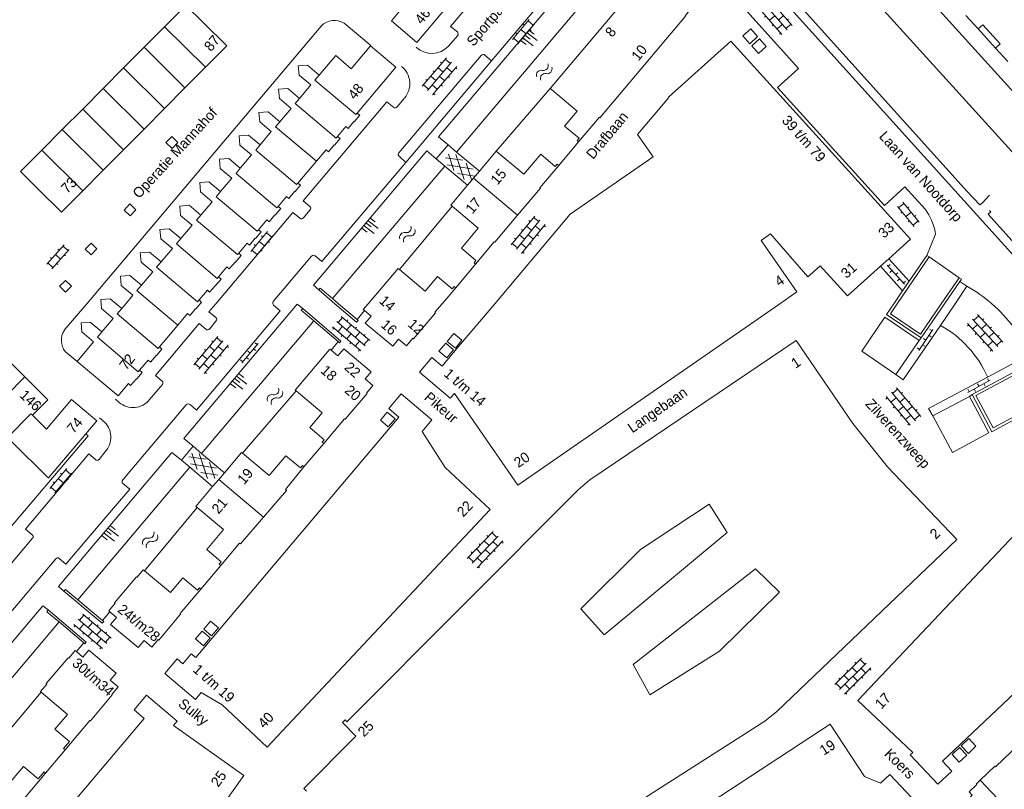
# Model space of a CAD drawing. Header units: metres. Extents: x 86385 to 87348, y 451052 to 451596.
# Tile 4 of 25: x 86587 to 86761, y 451164 to 451300. Entities that reach past the tile are written whole.
import ezdxf

# ---------------------------------------------------------------- set-up
doc = ezdxf.new("R2010")
doc.units = ezdxf.units.M
doc.linetypes.add('RI-HWA', pattern=[7.4, 5, -2.4])
for name, color, linetype, lineweight in [('B-WE-RI-HWA_TRANSPORTLEIDING-G', 150, 'RI-HWA', 18), ('dakrand', 8, 'Continuous', 0), ('gesloten verharding 6', 8, 'Continuous', 0), ('hoofdgebouw', 8, 'Continuous', 0), ('huisnummer', 8, 'Continuous', 0), ('kant gesloten verharding', 8, 'Continuous', 0), ('kant open verharding', 8, 'Continuous', 0), ('kunstwerk', 8, 'Continuous', 0), ('muur', 8, 'Continuous', 0), ('open verharding 2', 8, 'Continuous', 0), ('open verharding 4', 8, 'Continuous', 0), ('open verharding 6', 8, 'Continuous', 0), ('overig lijnvormig object', 8, 'Continuous', 0), ('straatnaam', 8, 'Continuous', 0), ('talud', 8, 'Continuous', 0), ('tussenmuur', 8, 'Continuous', 0), ('walbescherming', 8, 'Continuous', 0), ('water', 8, 'Continuous', 0)]:
    doc.layers.add(name, color=color, linetype=linetype, lineweight=lineweight)
doc.styles.add('Style-WORKING', font='WORKING.shx')

# ---------------------------------------------------------------- blocks, each defined once
blk = doc.blocks.new('OVTP4')
at = {"layer": 'open verharding 4', "color": 7, "linetype": 'Continuous', "lineweight": 0}
for p, q in [((0, 1.2), (6.6, 1.2)), ((0, 0), (6.6, 0)), ((0.3, 1.2), (0.3, 0)), ((1.3, 1.5), (1.3, 1.2)), ((1.3, 0), (1.3, -1.2)), ((2.3, 1.2), (2.3, 0)), ((3.3, 1.5), (3.3, 1.2)), ((3.3, 0), (3.3, -1.2)), ((4.3, 1.2), (4.3, 0)), ((5.3, 1.5), (5.3, 1.2)), ((5.3, 0), (5.3, -1.2)), ((6.3, 1.2), (6.3, 0)), ((0, -1.2), (6.6, -1.2)), ((0.3, -1.2), (0.3, -1.5)), ((2.3, -1.2), (2.3, -1.5)), ((4.3, -1.2), (4.3, -1.5)), ((6.3, -1.2), (6.3, -1.5))]:
    blk.add_line(p, q, dxfattribs=at)
blk = doc.blocks.new('OVTP6')
at = {"layer": 'open verharding 6', "color": 7, "linetype": 'Continuous', "lineweight": 0}
for p, q in [((0, 0), (4.5, 0)), ((0.25, 0), (0.25, 0.5)), ((1.25, 0), (1.25, -0.5)), ((2.25, 0), (2.25, 0.5)), ((3.25, 0), (3.25, -0.5)), ((4.25, 0), (4.25, 0.5))]:
    blk.add_line(p, q, dxfattribs=at)
blk = doc.blocks.new('GVTP6')
at = {"layer": 'gesloten verharding 6', "color": 7, "linetype": 'Continuous', "lineweight": 0}
for p, q in [((0, -0.4), (2.6, 1.2)), ((0, 0.4), (2.6, -1.2)), ((1, -1.2), (5, 1.2)), ((1, 1.2), (5, -1.2)), ((3.4, 1.2), (6, -0.4)), ((3.4, -1.2), (6, 0.4))]:
    blk.add_line(p, q, dxfattribs=at)
blk = doc.blocks.new('OV2')
at = {"layer": 'open verharding 2', "color": 7, "linetype": 'Continuous', "lineweight": 0}
for p, q in [((0.27, -2.31), (0.27, 2.29)), ((0.27, 1.99), (1.47, 1.99)), ((1.47, -2.31), (1.47, 2.29)), ((-0.03, 0.99), (0.27, 0.99)), ((1.77, 0.99), (1.47, 0.99)), ((-0.03, -1.01), (0.27, -1.01)), ((0.27, -0.01), (1.47, -0.01)), ((1.77, -1.01), (1.47, -1.01)), ((0.27, -2.01), (1.47, -2.01))]:
    blk.add_line(p, q, dxfattribs=at)
blk = doc.blocks.new('TA')
at = {"layer": 'talud', "color": 7, "linetype": 'Continuous', "lineweight": 0}
for p, q in [((-0.5, 0), (-0.5, -0.5)), ((-0.25, 0), (-0.25, -1)), ((0, 0), (0, -0.5)), ((0.25, 0), (0.25, -1)), ((0.5, 0), (0.5, -0.5))]:
    blk.add_line(p, q, dxfattribs=at)
blk = doc.blocks.new('WA')
at = {"layer": 'water', "color": 7, "linetype": 'Continuous', "lineweight": 0}
for centre, start, end in [((0.73, 0), 28.0724, 151.9274), ((2.23, 0.8), 208.0724, 331.9274), ((0.73, -0.9), 28.0724, 151.9274), ((2.23, -0.1), 208.0724, 331.9274)]:
    blk.add_arc(centre, 0.85, start, end, dxfattribs=at)
blk = doc.blocks.new('A$Cf75df683')
at = {"layer": 'dakrand', "linetype": 'Continuous', "lineweight": 0}
for p, q in [((86612.46, 451299), (86608.84, 451295.36)), ((86608.84, 451295.36), (86605.23, 451291.71)), ((86605.23, 451291.71), (86601.61, 451288.07)), ((86601.61, 451288.07), (86598, 451284.43)), ((86598, 451284.43), (86594.38, 451280.79)), ((86594.38, 451280.79), (86590.77, 451277.14))]:
    blk.add_line(p, q, dxfattribs=at)
at = {"layer": 'dakrand', "linetype": 'Continuous', "lineweight": 0, "flags": 128}
for points in [[(86619.27, 451299.75), (86616.21, 451302.78), (86612.46, 451299)], [(86590.77, 451277.14), (86587.01, 451273.36), (86590.07, 451270.33)], [(86727.13, 451255.58), (86726.18, 451254.74), (86719.59, 451262.34), (86717.93, 451261.18), (86724.23, 451252.08)], [(86711.9, 451209.51), (86690.19, 451191.41), (86686.03, 451196.03), (86696.6, 451206.5), (86708.74, 451214.55), (86711.9, 451209.51)], [(86716.9, 451203.1), (86721.17, 451199), (86710.56, 451188.57), (86698.25, 451180.83), (86695.29, 451186.16), (86716.9, 451203.1)]]:
    blk.add_lwpolyline(points, dxfattribs=at)
at = {"layer": 'hoofdgebouw', "linetype": 'Continuous', "lineweight": 13}
for p, q in [((86754.11, 451301), (86756.29, 451298.6)), ((86759.33, 451295.22), (86761.5, 451292.82)), ((86616.07, 451288.18), (86619.69, 451291.82)), ((86612.46, 451284.54), (86616.07, 451288.18)), ((86680.61, 451288.08), (86680.84, 451287.88)), ((86608.84, 451280.89), (86612.46, 451284.54)), ((86646.98, 451283.34), (86646.52, 451283.73)), ((86605.23, 451277.25), (86608.84, 451280.89)), ((86643.49, 451279.22), (86643.03, 451279.6)), ((86601.61, 451273.61), (86605.23, 451277.25)), ((86671.11, 451277), (86668.11, 451273.44)), ((86636.05, 451271.34), (86639.31, 451275.2)), ((86598, 451269.97), (86601.61, 451273.61)), ((86667.08, 451272.23), (86666.01, 451270.95)), ((86668.11, 451273.44), (86667.08, 451272.23)), ((86636.5, 451270.95), (86636.05, 451271.34)), ((86633.02, 451266.83), (86632.56, 451267.22)), ((86629.53, 451262.71), (86629.07, 451263.09)), ((86626.03, 451258.56), (86625.57, 451258.95)), ((86739.03, 451256.66), (86740.48, 451257.96)), ((86608.37, 451253.26), (86606.31, 451255.01)), ((86622.47, 451254.36), (86622.02, 451254.75)), ((86661.53, 451250), (86663.93, 451252.83)), ((86721.23, 451250), (86724.23, 451252.08)), ((86604.9, 451249.15), (86603.89, 451250)), ((86605.62, 451250), (86604.9, 451249.15)), ((86618.99, 451250.24), (86618.56, 451250.66)), ((86618.79, 451250), (86618.99, 451250.24)), ((86611.55, 451242.36), (86614.81, 451246.23)), ((86741.75, 451237.46), (86745.86, 451243.52)), ((86583.98, 451240.86), (86587.79, 451237.07)), ((86612.01, 451241.99), (86611.55, 451242.36)), ((86608.52, 451237.86), (86608.06, 451238.25)), ((86754.74, 451233.62), (86748.29, 451230.15)), ((86748.29, 451230.15), (86751.74, 451223.69)), ((86623.04, 451220.11), (86622.05, 451218.93)), ((86622.05, 451218.93), (86620.97, 451217.65))]:
    blk.add_line(p, q, dxfattribs=at)
at = {"layer": 'hoofdgebouw', "linetype": 'Continuous', "lineweight": 13, "flags": 128}
for points in [[(86685.66, 451278.62), (86689.34, 451282.98), (86689.43, 451282.9), (86704.58, 451300.84), (86704.49, 451300.92), (86705.62, 451302.26), (86704.22, 451303.44), (86705.28, 451304.7), (86700.46, 451308.77), (86699.4, 451307.52), (86698.01, 451308.69), (86680.61, 451288.08)], [(86651.69, 451306.36), (86654.92, 451302.88), (86652.57, 451300.02), (86657.07, 451296.22), (86662.8, 451302.98)], [(86619.69, 451291.82), (86623.45, 451295.61), (86619.27, 451299.75)], [(86756.29, 451298.6), (86757.13, 451299.36), (86760.18, 451295.99), (86759.33, 451295.22)], [(86648.88, 451295.6), (86645.47, 451291.57), (86642.72, 451293.9), (86639.8, 451290.44)], [(86646.52, 451283.73), (86653.36, 451291.82), (86648.88, 451295.6)], [(86740.48, 451257.96), (86744.32, 451261.41), (86712.54, 451296.43), (86701.56, 451286.53), (86701.62, 451286.47), (86696.09, 451279.92), (86698.81, 451275.96), (86684.19, 451265.84), (86670.82, 451250)], [(86639.8, 451290.44), (86637.74, 451292.19), (86636.11, 451292.06), (86636.25, 451290.43), (86638.31, 451288.69), (86636.32, 451286.33)], [(86636.32, 451286.33), (86634.26, 451288.07), (86632.63, 451287.94), (86632.76, 451286.3), (86634.82, 451284.55), (86632.83, 451282.19)], [(86680.84, 451287.88), (86685.39, 451284.04), (86683.19, 451281.43), (86685.76, 451279.26), (86685.41, 451278.85), (86685.66, 451278.62)], [(86632.83, 451282.19), (86630.76, 451283.94), (86629.14, 451283.81), (86629.28, 451282.18), (86631.34, 451280.44), (86629.35, 451278.09)], [(86643.03, 451279.6), (86644.5, 451281.35), (86644.91, 451281), (86645.93, 451282.21), (86645.98, 451282.16), (86646.98, 451283.34)], [(86629.35, 451278.09), (86627.29, 451279.83), (86625.66, 451279.7), (86625.8, 451278.06), (86627.86, 451276.32), (86625.86, 451273.95)], [(86639.31, 451275.2), (86641.02, 451277.23), (86641.43, 451276.89), (86642.44, 451278.09), (86642.5, 451278.04), (86643.49, 451279.22)], [(86625.86, 451273.95), (86623.8, 451275.7), (86622.17, 451275.57), (86622.31, 451273.94), (86624.38, 451272.2), (86622.38, 451269.83)], [(86682.15, 451274.46), (86681.89, 451274.68), (86681.54, 451274.27), (86678.97, 451276.44), (86675.97, 451272.9), (86671.11, 451277)], [(86674.87, 451265.65), (86678.91, 451270.43), (86678.81, 451270.51), (86682.15, 451274.46)], [(86622.38, 451269.83), (86620.31, 451271.57), (86618.69, 451271.45), (86618.8, 451269.78), (86620.86, 451268.04), (86618.86, 451265.67)], [(86632.56, 451267.22), (86634.04, 451268.97), (86634.45, 451268.63), (86635.46, 451269.83), (86635.52, 451269.79), (86636.5, 451270.95)], [(86666.01, 451270.95), (86663.06, 451267.46), (86663.28, 451267.26)], [(86590.07, 451270.33), (86594.24, 451266.18), (86598, 451269.97)], [(86618.86, 451265.67), (86616.8, 451267.41), (86615.17, 451267.28), (86615.27, 451265.61), (86617.33, 451263.87), (86615.34, 451261.51)], [(86663.28, 451267.26), (86667.92, 451263.35), (86664.93, 451259.83), (86667.51, 451257.65), (86667.17, 451257.25), (86667.42, 451257.02)], [(86629.07, 451263.09), (86630.55, 451264.84), (86630.96, 451264.5), (86631.97, 451265.7), (86632.02, 451265.66), (86633.02, 451266.83)], [(86667.42, 451257.02), (86670.76, 451260.97), (86670.85, 451260.89), (86674.87, 451265.65)], [(86615.34, 451261.51), (86613.28, 451263.25), (86611.65, 451263.12), (86611.79, 451261.49), (86613.85, 451259.75), (86611.87, 451257.4)], [(86625.57, 451258.95), (86627.06, 451260.72), (86627.47, 451260.38), (86628.48, 451261.58), (86628.54, 451261.53), (86629.53, 451262.71)], [(86611.87, 451257.4), (86609.81, 451259.15), (86608.18, 451259.02), (86608.31, 451257.37), (86610.38, 451255.63), (86608.37, 451253.26)], [(86622.02, 451254.75), (86623.5, 451256.5), (86623.91, 451256.16), (86624.92, 451257.36), (86624.97, 451257.31), (86626.03, 451258.56)], [(86727.13, 451255.58), (86728.35, 451256.69), (86733.18, 451251.4), (86739.03, 451256.66)], [(86606.31, 451255.01), (86604.68, 451254.88), (86604.82, 451253.24), (86606.88, 451251.5), (86605.62, 451250)], [(86653.97, 451256.06), (86653.74, 451256.26), (86648.45, 451250)], [(86663.93, 451252.83), (86663.67, 451253.05), (86663.31, 451252.63), (86660.72, 451254.82), (86658.52, 451252.21), (86653.97, 451256.06)], [(86618.56, 451250.66), (86620.03, 451252.4), (86620.43, 451252.05), (86621.45, 451253.25), (86621.5, 451253.21), (86622.47, 451254.36)], [(86603.89, 451250), (86602.83, 451250.89), (86601.2, 451250.76), (86601.27, 451250)], [(86601.27, 451250), (86601.34, 451249.13), (86603.4, 451247.38), (86601.4, 451245.02)], [(86614.81, 451246.23), (86616.53, 451248.27), (86616.94, 451247.92), (86617.95, 451249.12), (86618.01, 451249.08), (86618.79, 451250)], [(86648.45, 451250), (86647.6, 451249), (86647.83, 451248.81)], [(86647.83, 451248.81), (86649, 451247.82), (86647.95, 451246.58), (86652.79, 451242.5), (86653.83, 451243.73), (86655.23, 451242.55), (86656.36, 451243.89), (86656.45, 451243.82), (86660.34, 451248.4), (86660.24, 451248.48), (86661.53, 451250)], [(86670.82, 451250), (86663.8, 451241.68), (86661.51, 451238.97), (86659.7, 451240.49), (86657.53, 451237.9), (86662.95, 451233.28), (86663.69, 451234.15), (86674.93, 451217.93), (86721.23, 451250)], [(86601.4, 451245.02), (86599.34, 451246.76), (86597.71, 451246.63), (86597.86, 451245), (86599.92, 451243.26), (86597, 451239.81)], [(86745.86, 451243.52), (86739.81, 451247.65), (86735.7, 451241.59), (86741.75, 451237.46)], [(86669.78, 451144.96), (86718.55, 451176.19), (86720.69, 451177.89), (86752.51, 451208.32), (86740.26, 451221.14), (86734.11, 451228.8), (86724.13, 451243.52), (86687.66, 451218.83), (86685.55, 451217.08), (86644.69, 451176.06), (86644.38, 451176.38), (86643.91, 451175.93), (86646.28, 451173.52), (86637.08, 451164.27), (86637.53, 451163.8)], [(86608.06, 451238.25), (86609.55, 451240.01), (86609.96, 451239.67), (86610.97, 451240.87), (86611.03, 451240.82), (86612.01, 451241.99)], [(86641.92, 451241.8), (86641.69, 451241.99), (86635.56, 451234.74), (86635.75, 451234.58)], [(86640.61, 451225.28), (86644.28, 451229.64), (86644.38, 451229.56), (86648.26, 451234.13), (86648.17, 451234.21), (86649.3, 451235.54), (86647.91, 451236.72), (86648.96, 451237.96), (86644.13, 451242.05), (86643.08, 451240.81), (86641.92, 451241.8)], [(86597, 451239.81), (86604.24, 451233.69), (86606.07, 451235.89), (86606.47, 451235.54), (86607.49, 451236.74), (86607.54, 451236.7), (86608.52, 451237.86)], [(86587.79, 451237.07), (86591.85, 451233.03), (86589.1, 451230.26)], [(86614.69, 451187.19), (86612.5, 451184.58), (86617.94, 451179.98), (86618.96, 451181.21), (86622.63, 451179.05), (86630.6, 451171.59), (86670, 451213.59), (86662.04, 451221.06), (86658, 451227.38), (86659.71, 451229.47), (86654.29, 451234.06), (86652.11, 451231.48), (86653.9, 451229.96), (86617.99, 451187.45), (86617.2, 451188.1), (86615.71, 451186.32), (86614.69, 451187.19)], [(86635.75, 451234.58), (86640.33, 451230.71), (86638.13, 451228.1), (86640.7, 451225.92), (86640.35, 451225.5), (86640.61, 451225.28)], [(86589.1, 451230.26), (86591.57, 451227.81), (86596, 451233.05), (86600.49, 451229.26), (86598.55, 451226.97)], [(86751.74, 451223.69), (86758.19, 451227.16), (86754.74, 451233.62)], [(86762.84, 451209.24), (86735.03, 451179.8), (86744.75, 451170.63), (86744.28, 451170.19), (86749.15, 451165.03), (86751.61, 451167.34), (86750, 451169.06), (86780.98, 451198.41), (86781.05, 451198.33), (86792.18, 451208.35), (86772.61, 451230.11), (86768.76, 451226.64)], [(86598.55, 451226.97), (86591.96, 451219.19), (86591.72, 451219.39), (86585.53, 451225.51)], [(86626.27, 451223.54), (86626.08, 451223.7), (86623.04, 451220.11)], [(86637.11, 451221.15), (86636.84, 451221.36), (86636.5, 451220.95), (86633.93, 451223.12), (86630.95, 451219.59), (86626.27, 451223.54)], [(86629.96, 451212.25), (86634.03, 451216.99), (86633.87, 451217.12), (86637.11, 451221.15)], [(86620.97, 451217.65), (86618.02, 451214.16), (86618.25, 451213.96)], [(86618.25, 451213.96), (86622.9, 451210.04), (86619.92, 451206.51), (86622.5, 451204.34), (86622.14, 451203.92), (86622.4, 451203.7)], [(86622.4, 451203.7), (86625.73, 451207.65), (86625.89, 451207.52), (86629.96, 451212.25)], [(86608.9, 451202.78), (86608.71, 451202.94), (86607.58, 451201.6), (86607.49, 451201.68), (86603.62, 451197.1), (86603.72, 451197.02), (86602.59, 451195.68), (86602.78, 451195.52)], [(86618.89, 451199.53), (86618.63, 451199.75), (86618.28, 451199.33), (86615.7, 451201.51), (86613.5, 451198.91), (86608.9, 451202.78)], [(86602.78, 451195.52), (86603.99, 451194.5), (86602.93, 451193.25), (86607.79, 451189.19), (86608.84, 451190.43), (86610.24, 451189.25), (86611.36, 451190.59), (86611.45, 451190.52), (86615.3, 451195.11), (86615.22, 451195.18), (86618.89, 451199.53)], [(86590.68, 451181.28), (86590.53, 451181.41), (86591.65, 451182.73), (86591.56, 451182.81), (86595.44, 451187.39), (86595.53, 451187.31), (86596.66, 451188.65), (86596.89, 451188.46)], [(86596.89, 451188.46), (86598.05, 451187.47), (86599.1, 451188.72), (86603.92, 451184.64), (86602.87, 451183.39), (86604.27, 451182.21), (86603.14, 451180.87), (86603.22, 451180.8), (86599.36, 451176.22), (86599.28, 451176.29), (86594.89, 451171.12)], [(86605.46, 451136.97), (86626.48, 451166.54), (86614.05, 451175.4), (86614.7, 451176.17), (86609.25, 451180.75), (86607.07, 451178.17), (86608.86, 451176.64), (86585.35, 451148.81), (86587.62, 451145.71), (86588.01, 451145.17), (86580.74, 451139.75), (86569.42, 451127.79), (86569.34, 451127.86), (86561.99, 451120.03)], [(86594.89, 451171.12), (86594.62, 451171.32), (86595.68, 451172.57), (86593.1, 451174.75), (86595.31, 451177.36), (86590.68, 451181.28)], [(86745.52, 451161.58), (86743.05, 451159.24), (86741.43, 451160.95), (86683.86, 451106.48), (86685.47, 451104.77), (86683.01, 451102.44), (86678.14, 451107.62), (86679.25, 451108.67), (86663.87, 451118.9), (86657.77, 451128.18), (86730.1, 451175.66), (86736.18, 451166.38), (86739.02, 451165.22), (86740.65, 451166.75), (86745.52, 451161.58)], [(86756.65, 451165.72), (86759.26, 451168.2), (86759.34, 451168.11), (86763.47, 451172.03)], [(86591.42, 451166.98), (86591.16, 451167.19), (86590.11, 451165.95), (86587.51, 451168.14), (86584.53, 451164.6), (86579.88, 451168.52)], [(86583.44, 451157.37), (86587.47, 451162.14), (86587.39, 451162.21), (86591.42, 451166.98)], [(86762.79, 451157.62), (86761.53, 451156.43), (86760.95, 451157.04), (86759.04, 451155.22), (86753.33, 451161.23), (86755.25, 451163.05), (86754.67, 451163.67), (86756.03, 451164.96), (86755.95, 451165.05), (86756.65, 451165.72)]]:
    blk.add_lwpolyline(points, dxfattribs=at)
at = {"layer": 'kant gesloten verharding', "linetype": 'Continuous', "lineweight": 0}
blk.add_line((86747.62, 451258.27), (86752.9, 451254.59), dxfattribs=at)
at = {"layer": 'kant open verharding', "linetype": 'Continuous', "lineweight": 0}
for p, q in [((86713.41, 451312.99), (86770.17, 451250)), ((86640.15, 451299.1), (86598.7, 451250)), ((86662.64, 451295.53), (86664.23, 451297.38)), ((86668.46, 451293.93), (86653.9, 451276.69)), ((86670.27, 451292.95), (86669.1, 451293.98)), ((86655.1, 451275.01), (86670.27, 451292.95)), ((86653.6, 451284.82), (86654.85, 451286.33)), ((86682.15, 451274.46), (86685.66, 451278.62)), ((86653.98, 451276.06), (86655.1, 451275.01)), ((86655.1, 451275.01), (86653.77, 451273.4)), ((86640.26, 451257.45), (86653.77, 451273.4)), ((86637.02, 451265.18), (86638.17, 451266.55)), ((86748.72, 451262.28), (86748.68, 451262.8)), ((86631.67, 451250.39), (86638.46, 451258.41)), ((86639.11, 451258.46), (86640.26, 451257.45)), ((86663.93, 451252.83), (86667.42, 451257.02)), ((86598.7, 451250), (86594.75, 451245.32)), ((86620.43, 451245.53), (86621.56, 451246.91)), ((86594.92, 451241.53), (86597, 451239.81)), ((86609.82, 451233.04), (86612.08, 451235.71)), ((86603.79, 451233.11), (86604.46, 451232.53)), ((86605.08, 451218.83), (86616.31, 451232.12)), ((86600.97, 451229.83), (86601.59, 451229.3)), ((86637.11, 451221.15), (86640.61, 451225.28)), ((86601.92, 451223.73), (86600.88, 451222.46)), ((86585.44, 451204.13), (86589.12, 451208.53)), ((86593.22, 451204.9), (86585.01, 451195.09)), ((86618.89, 451199.53), (86622.4, 451203.7)), ((86593.71, 451199.96), (86594.68, 451199.16)), ((86591.42, 451166.98), (86594.89, 451171.12))]:
    blk.add_line(p, q, dxfattribs=at)
at = {"layer": 'kant open verharding', "linetype": 'Continuous', "lineweight": 0, "flags": 128}
for points in [[(86719.95, 451323.65), (86764.54, 451274.42), (86764.69, 451274.58), (86787.03, 451250)], [(86662.59, 451278.09), (86660.91, 451279.52), (86686.57, 451309.91), (86685.39, 451310.86), (86689.22, 451315.36), (86691.87, 451317.13), (86695.43, 451318.37)], [(86714.1, 451318.41), (86712.19, 451316.73), (86714.17, 451314.53), (86754.32, 451269.85), (86756.6, 451267.47), (86757.06, 451267.84), (86758.28, 451269.2)], [(86734.54, 451318.37), (86767.18, 451282.31), (86769.33, 451284.23)], [(86664.22, 451298.07), (86663.04, 451299.06), (86674.41, 451312.48), (86675.63, 451311.48)], [(86747, 451266.66), (86743.35, 451270.7), (86739.71, 451267.39), (86720.79, 451288.27), (86724.52, 451291.63), (86705.18, 451313.11)], [(86680.43, 451307.45), (86681.65, 451306.44), (86670.27, 451292.95)], [(86648.88, 451295.6), (86648.94, 451295.66), (86644.19, 451299.6)], [(86638.14, 451267.21), (86636.94, 451268.2), (86651.76, 451285.73), (86652.96, 451284.74)], [(86612.71, 451278.49), (86613.74, 451279.57), (86614.82, 451278.54), (86613.79, 451277.46), (86612.71, 451278.49)], [(86639.72, 451252.44), (86638.8, 451253.31), (86658.82, 451277.05), (86660.5, 451275.63)], [(86605.3, 451266.57), (86606.33, 451267.65), (86607.41, 451266.62), (86606.38, 451265.54), (86605.3, 451266.57)], [(86621.55, 451250), (86635.16, 451266.12), (86636.36, 451265.13)], [(86772.32, 451250), (86758.06, 451265.83), (86758.5, 451266.25), (86758.26, 451266.5)], [(86598.44, 451259.68), (86599.47, 451260.73), (86600.51, 451259.7), (86599.48, 451258.66), (86598.44, 451259.68)], [(86593.92, 451253.08), (86594.96, 451254.13), (86596.01, 451253.09), (86594.97, 451252.04), (86593.92, 451253.08)], [(86598.55, 451226.97), (86598.94, 451226.64), (86585.04, 451210.23), (86545.09, 451250)], [(86617.52, 451224.79), (86615.88, 451226.18), (86635.93, 451249.91), (86636.9, 451249.16)], [(86616.97, 451232.15), (86618.09, 451231.15), (86632.92, 451248.74), (86631.74, 451249.74)], [(86621.51, 451247.57), (86620.32, 451248.54), (86621.55, 451250)], [(86612.04, 451236.32), (86610.85, 451237.32), (86618.59, 451246.48), (86619.78, 451245.5)], [(86593.71, 451199.96), (86613.78, 451223.7), (86615.45, 451222.33)], [(86600.26, 451222.42), (86599.08, 451223.43), (86587.86, 451210.15), (86589.04, 451209.1)], [(86603.47, 451213.85), (86606.33, 451217.2), (86605.12, 451218.18)], [(86603.47, 451213.85), (86595, 451203.95), (86593.84, 451204.94)], [(86591.91, 451195.84), (86590.94, 451196.59), (86569.54, 451171.25), (86571.15, 451169.86)]]:
    blk.add_lwpolyline(points, dxfattribs=at)
at = {"layer": 'kant open verharding', "linetype": 'Continuous', "lineweight": 0}
for centre, radius, start, end in [((86642.47, 451296.92), 3.19, 57.4068, 136.7525), ((86663.9, 451297.72), 0.478, 314.6786, 47.1454), ((86659.71, 451298.32), 4.04, 227.1188, 316.4289), ((86668.81, 451293.58), 0.497, 53.8803, 134.8353), ((86651.9, 451288.91), 3.92, 318.9415, 51.4162), ((86653.24, 451285.09), 0.447, 231.4309, 322.9302), ((86654.2, 451276.41), 0.414, 137.3002, 237.7104), ((86637.86, 451266.86), 0.444, 315.2711, 50.9921), ((86636.67, 451265.49), 0.472, 229.86, 318.3237), ((86621.25, 451247.22), 0.436, 314.9783, 52.5337), ((86597.44, 451243.54), 3.22, 146.3715, 218.5525), ((86620.09, 451245.82), 0.443, 225.9737, 320.0333), ((86611.76, 451235.99), 0.433, 319.0481, 49.0031), ((86606.9, 451235.32), 3.7, 228.7073, 322.0553), ((86593.55, 451204.65), 0.411, 44.9427, 142.1173)]:
    blk.add_arc(centre, radius, start, end, dxfattribs=at)
at = {"layer": 'kant open verharding', "linetype": 'Continuous', "lineweight": 0, "extrusion": (0, 0, -1)}
for centre, radius, start, end in [((-86736.82, 451259.94), 12.2, 146.586, 166.4668), ((-86638.81, 451258.11), 0.462, 40.8024, 131.1508), ((-86632.1, 451250.1), 0.514, 349.2172, 34.4258), ((-86632.09, 451250.1), 0.504, 314.408, 349.0423), ((-86616.65, 451231.81), 0.465, 42.7443, 132.1777), ((-86599.13, 451226.36), 3.83, 129.8464, 223.2855), ((-86600.55, 451222.67), 0.384, 212.7787, 318.9968), ((-86605.36, 451218.52), 0.411, 304.9362, 48.4975), ((-86588.9, 451208.79), 0.342, 114.4845, 229.7885)]:
    blk.add_arc(centre, radius, start, end, dxfattribs=at)
at = {"layer": 'kunstwerk', "linetype": 'Continuous', "lineweight": 13}
for p, q in [((86714.71, 451297.36), (86716.09, 451298.61)), ((86717.62, 451296.88), (86716.25, 451295.64)), ((86662.59, 451278.09), (86660.5, 451275.63)), ((86664.09, 451276.83), (86662.59, 451278.09)), ((86668.11, 451273.44), (86664.09, 451276.83)), ((86660.5, 451275.63), (86662, 451274.35)), ((86662, 451274.35), (86666.01, 451270.95)), ((86642.58, 451250), (86639.72, 451252.44)), ((86642.17, 451250.9), (86643.23, 451250)), ((86646.42, 451246.72), (86642.58, 451250)), ((86643.23, 451250), (86646.5, 451247.23)), ((86643.64, 451243.4), (86636.9, 451249.16)), ((86638.84, 451246.97), (86643.17, 451243.29)), ((86646.42, 451246.72), (86646.7, 451247.06)), ((86646.5, 451247.23), (86646.7, 451247.06)), ((86643.17, 451243.29), (86643.4, 451243.1)), ((86643.64, 451243.4), (86643.4, 451243.1)), ((86617.52, 451224.79), (86615.45, 451222.33)), ((86619.01, 451223.52), (86617.52, 451224.79)), ((86623.04, 451220.11), (86619.01, 451223.52)), ((86615.45, 451222.33), (86616.93, 451221.07)), ((86616.93, 451221.07), (86620.97, 451217.65)), ((86597.13, 451197.65), (86601.5, 451193.99)), ((86591.91, 451195.84), (86598.62, 451190.14)), ((86598.2, 451190.03), (86593.81, 451193.72)), ((86598.39, 451189.87), (86598.2, 451190.03)), ((86598.39, 451189.87), (86598.62, 451190.14))]:
    blk.add_line(p, q, dxfattribs=at)
at = {"layer": 'kunstwerk', "linetype": 'Continuous', "lineweight": 13, "flags": 128}
for points in [[(86714.71, 451297.36), (86715.93, 451295.99), (86717.3, 451297.24), (86716.09, 451298.61)], [(86717.62, 451296.88), (86718.84, 451295.47), (86717.46, 451294.27), (86716.25, 451295.64)], [(86639.72, 451252.44), (86639.98, 451252.75), (86642.17, 451250.9)], [(86636.9, 451249.16), (86636.63, 451248.85), (86638.84, 451246.97)], [(86662.43, 451243.32), (86663.59, 451244.73), (86665.04, 451243.54), (86663.87, 451242.13), (86662.43, 451243.32)], [(86660.95, 451241.61), (86662.34, 451240.42), (86663.56, 451241.85), (86662.17, 451243.04), (86660.95, 451241.61)], [(86650.62, 451229.4), (86652.02, 451228.22), (86653.22, 451229.64), (86651.83, 451230.83), (86650.62, 451229.4)], [(86594.68, 451199.16), (86594.96, 451199.46), (86597.13, 451197.65)], [(86601.5, 451193.99), (86601.72, 451193.8), (86601.46, 451193.51), (86594.68, 451199.16)], [(86593.81, 451193.72), (86591.66, 451195.53), (86591.91, 451195.84)], [(86619.39, 451192.44), (86620.61, 451193.86), (86622, 451192.67), (86620.78, 451191.25), (86619.39, 451192.44)], [(86617.94, 451190.72), (86619.35, 451189.5), (86620.55, 451190.88), (86619.13, 451192.11), (86617.94, 451190.72)], [(86753.26, 451171.79), (86754.61, 451173.08), (86755.87, 451171.73), (86754.55, 451170.47), (86753.26, 451171.79)], [(86751.66, 451170.26), (86752.91, 451168.91), (86754.26, 451170.16), (86752.99, 451171.51), (86751.66, 451170.26)]]:
    blk.add_lwpolyline(points, dxfattribs=at)
at = {"layer": 'muur', "linetype": 'Continuous', "lineweight": 0}
for p, q in [((86756.29, 451298.6), (86759.33, 451295.22)), ((86747.22, 451258.55), (86748.72, 451262.28)), ((86747.62, 451258.27), (86741.96, 451250)), ((86744.1, 451253.99), (86747.22, 451258.55)), ((86747.22, 451258.55), (86747.62, 451258.27)), ((86742.93, 451252.28), (86744.1, 451253.99)), ((86749.76, 451250), (86752.9, 451254.59)), ((86753.05, 451253.94), (86750.36, 451250)), ((86741.37, 451250), (86742.93, 451252.28)), ((86750.36, 451250), (86746.22, 451243.95)), ((86755.21, 451233.95), (86766.02, 451239.73))]:
    blk.add_line(p, q, dxfattribs=at)
at = {"layer": 'muur', "linetype": 'Continuous', "lineweight": 0, "flags": 128}
for points in [[(86752.9, 451254.59), (86753.31, 451254.32), (86753.05, 451253.94)], [(86746.22, 451243.95), (86740.08, 451248.11), (86741.37, 451250)], [(86741.96, 451250), (86740.76, 451248.24), (86746.09, 451244.63), (86749.76, 451250)], [(86766.58, 451239.47), (86755.87, 451233.75), (86758.91, 451228.02), (86769.59, 451233.77)], [(86763.24, 451229.79), (86758.71, 451227.35), (86755.21, 451233.95)]]:
    blk.add_lwpolyline(points, dxfattribs=at)
at = {"layer": 'overig lijnvormig object', "linetype": 'Continuous', "lineweight": 0}
for p, q in [((86739.03, 451256.66), (86742.93, 451252.28)), ((86744.1, 451253.99), (86740.48, 451257.96)), ((86752.22, 451250), (86754.3, 451253.1)), ((86754.3, 451253.1), (86753.05, 451253.94)), ((86749.63, 451246.16), (86752.22, 451250)), ((86745.86, 451243.52), (86746.22, 451243.95)), ((86765.37, 451240.99), (86757.92, 451237.04)), ((86755.21, 451233.95), (86754.74, 451233.62))]:
    blk.add_line(p, q, dxfattribs=at)
at = {"layer": 'overig lijnvormig object', "linetype": 'Continuous', "lineweight": 0, "flags": 128}
for points in [[(86741.75, 451237.46), (86743.05, 451236.55), (86749.63, 451246.16)], [(86757.92, 451237.04), (86747.51, 451231.47), (86748.29, 451230.15)]]:
    blk.add_lwpolyline(points, dxfattribs=at)
at = {"layer": 'overig lijnvormig object', "linetype": 'Continuous', "lineweight": 0, "extrusion": (0, 0, -1)}
for centre, radius, start, end in [((-86741.49, 451230.3), 26.15, 119.3276, 131.1363), ((-86741.47, 451230.26), 26.21, 131.1114, 155.8172), ((-86740.35, 451229.39), 19.17, 118.9653, 156.4742)]:
    blk.add_arc(centre, radius, start, end, dxfattribs=at)
at = {"layer": 'tussenmuur', "linetype": 'Continuous', "lineweight": 0}
for p, q in [((86612.46, 451299), (86619.69, 451291.82)), ((86608.84, 451295.36), (86616.07, 451288.18)), ((86605.23, 451291.71), (86612.46, 451284.54)), ((86601.61, 451288.07), (86608.84, 451280.89)), ((86598, 451284.43), (86605.23, 451277.25)), ((86594.38, 451280.79), (86601.61, 451273.61)), ((86590.77, 451277.14), (86598, 451269.97)), ((86667.08, 451272.23), (86674.87, 451265.65)), ((86614.81, 451246.23), (86610.35, 451250)), ((86629.96, 451212.25), (86622.05, 451218.93)), ((86763.69, 451158.31), (86756.65, 451165.72))]:
    blk.add_line(p, q, dxfattribs=at)
at = {"layer": 'tussenmuur', "linetype": 'Continuous', "lineweight": 0, "flags": 128}
for points in [[(86646.52, 451283.73), (86646.28, 451283.45), (86639.05, 451289.56), (86639.8, 451290.44)], [(86643.03, 451279.6), (86642.79, 451279.31), (86635.56, 451285.43), (86636.32, 451286.33)], [(86639.31, 451275.2), (86632.08, 451281.31), (86632.83, 451282.19)], [(86636.05, 451271.34), (86635.81, 451271.06), (86628.58, 451277.17), (86629.35, 451278.09)], [(86632.56, 451267.22), (86632.32, 451266.94), (86625.1, 451273.05), (86625.86, 451273.95)], [(86629.07, 451263.09), (86628.84, 451262.81), (86621.61, 451268.92), (86622.38, 451269.83)], [(86625.57, 451258.95), (86625.34, 451258.68), (86618.12, 451264.79), (86618.86, 451265.67)], [(86622.02, 451254.75), (86621.79, 451254.48), (86614.56, 451260.59), (86615.34, 451261.51)], [(86618.56, 451250.66), (86618.3, 451250.35), (86611.07, 451256.46), (86611.87, 451257.4)], [(86610.35, 451250), (86607.59, 451252.33), (86608.37, 451253.26)], [(86611.55, 451242.36), (86611.31, 451242.08), (86604.09, 451248.19), (86604.9, 451249.15)], [(86608.06, 451238.25), (86607.83, 451237.97), (86600.61, 451244.08), (86601.4, 451245.02)], [(86581.71, 451229.32), (86580.89, 451230.13), (86587.79, 451237.07)], [(86585.53, 451225.51), (86584.69, 451226.35), (86588.84, 451230.52), (86589.1, 451230.26)]]:
    blk.add_lwpolyline(points, dxfattribs=at)
at = {"layer": 'walbescherming', "linetype": 'Continuous', "lineweight": 0}
for p, q in [((86697.38, 451316.19), (86664.09, 451276.83)), ((86671.11, 451277), (86680.61, 451288.08)), ((86662, 451274.35), (86642.17, 451250.9)), ((86653.97, 451256.06), (86663.28, 451267.26)), ((86646.5, 451247.23), (86647.83, 451248.81)), ((86638.84, 451246.97), (86619.01, 451223.52)), ((86641.92, 451241.8), (86643.17, 451243.29)), ((86626.27, 451223.54), (86635.75, 451234.58)), ((86616.93, 451221.07), (86597.13, 451197.65)), ((86608.9, 451202.78), (86618.25, 451213.96)), ((86601.5, 451193.99), (86602.78, 451195.52)), ((86593.81, 451193.72), (86572.6, 451168.64)), ((86596.89, 451188.46), (86598.2, 451190.03)), ((86579.88, 451168.52), (86590.68, 451181.28))]:
    blk.add_line(p, q, dxfattribs=at)
at = {"layer": 'gesloten verharding 6', "linetype": 'Continuous', "lineweight": 0}
for p, rotation in [((86662.41, 451276.14), 319.6559809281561), ((86617.04, 451223.25), 319.7454737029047)]:
    blk.add_blockref('GVTP6', p, dxfattribs=dict(at, rotation=rotation))
at = {"layer": 'open verharding 2', "linetype": 'Continuous', "lineweight": 0}
for p, rotation in [((86675.25, 451298.68), 320.1944289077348), ((86743.28, 451265.26), 39.5635086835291), ((86629, 451261.21), 320.2310911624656), ((86592.98, 451258.89), 318.2855210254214), ((86593.47, 451219.27), 319.3800604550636)]:
    blk.add_blockref('OV2', p, dxfattribs=dict(at, rotation=rotation))
at = {"layer": 'open verharding 4', "linetype": 'Continuous', "lineweight": 0}
for p, rotation in [((86718.15, 451303.4), 311.3109613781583), ((86658.94, 451287.7), 49.76975998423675), ((86674.66, 451259.64), 50.80331119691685), ((86642.93, 451246.85), 319.501871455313), ((86755.3, 451247.29), 312.2844807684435), ((86618.53, 451238.41), 49.76975998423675), ((86740.94, 451234.34), 310.2968962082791), ((86666.85, 451204.13), 46.13442163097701), ((86597.22, 451194.2), 319.6398289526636), ((86731.8, 451181.79), 44.83796485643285)]:
    blk.add_blockref('OVTP4', p, dxfattribs=dict(at, rotation=rotation))
at = {"layer": 'open verharding 6', "linetype": 'Continuous', "lineweight": 0}
for p, rotation in [((86740.21, 451256.81), 312.3415165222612), ((86745.78, 451241.7), 56.75804320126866), ((86626.12, 451239.54), 49.78652177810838), ((86754.46, 451234.3), 28.71289267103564)]:
    blk.add_blockref('OVTP6', p, dxfattribs=dict(at, rotation=rotation))
at = {"layer": 'talud', "linetype": 'Continuous', "lineweight": 0}
for p, xscale, yscale, zscale, rotation in [((86676.16, 451297.5), 2.306750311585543, 2.306750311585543, 2.306750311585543, 52.13155174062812), ((86648.06, 451264.29), 2.306750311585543, 2.306750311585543, 2.306750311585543, 52.13155174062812), ((86624.85, 451236.75), 2.306750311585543, 2.306750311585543, 2.306750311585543, 52.13155174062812), ((86602.14, 451209.87), 2.306136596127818, 2.306136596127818, 2.306136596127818, 52.15116487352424)]:
    blk.add_blockref('TA', p, dxfattribs=dict(at, xscale=xscale, yscale=yscale, zscale=zscale, rotation=rotation))
at = {"layer": 'water', "linetype": 'Continuous', "lineweight": 0, "rotation": 229.3800604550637}
for p in [(86680.59, 451292.08), (86656.39, 451263.39), (86632.98, 451234.71), (86610.92, 451209.34)]:
    blk.add_blockref('WA', p, dxfattribs=at)
at = {"layer": 'huisnummer', "linetype": 'Continuous', "lineweight": 0, "style": 'Style-WORKING'}
for s, rotation, p in [('46', 51.8235, (86657.95, 451299.29)), ('8', 51.4117, (86691.6, 451297)), ('87', 49.6224, (86620.66, 451294.49)), ('10', 51.4117, (86696.23, 451292.8)), ('48', 50.9284, (86646.1, 451285.96)), ('39 t/m 79', 311.9617, (86721.46, 451282.33)), ('15', 49.8276, (86671.31, 451270.88)), ('73', 46.1344, (86595.27, 451269.38)), ('17', 49.8276, (86666.88, 451265.77)), ('33', 42.4858, (86739.64, 451261.47)), ('31', 41.9191, (86733.02, 451254.37)), ('4', 34.6915, (86721.11, 451252.96)), ('14', 318.4474, (86650.26, 451250.3)), ('16', 318.4854, (86650.55, 451246.05)), ('12', 318.4474, (86655.33, 451246.15)), ('72', 52.683, (86605.74, 451238.11)), ('22', 318.4854, (86644.11, 451238.54)), ('1', 34.1191, (86724, 451238.48)), ('18', 318.4854, (86639.91, 451237.96)), ('1 t/m 14', 319.3801, (86661.69, 451237.37)), ('146', 316.8241, (86586.72, 451233.64)), ('20', 318.4854, (86644.16, 451234.44)), ('74', 49.2184, (86596.4, 451226.91)), ('20', 34.6915, (86675.02, 451220.92)), ('19', 49.8276, (86626.54, 451217.89)), ('21', 49.8276, (86622.01, 451212.68)), ('22', 46.8241, (86665.27, 451212.16)), ('2', 43.7036, (86748.79, 451208.23)), ('24t/m28', 320.4365, (86604.02, 451195.63)), ('30t/m34', 318.771, (86595.99, 451186.17)), ('1 t/m 19', 318.6092, (86617.33, 451185.07)), ('17', 46.6204, (86739.17, 451178.18)), ('40', 46.8241, (86630.09, 451174.76)), ('25', 45.081, (86647.72, 451173.26)), ('19', 33.2928, (86729.01, 451170.04)), ('25', 54.5622, (86621.97, 451164.38))]:
    blk.add_text(s, height=1.8, rotation=rotation, dxfattribs=at).set_placement(p)
at = {"layer": 'straatnaam', "linetype": 'Continuous', "lineweight": 13, "style": 'Style-WORKING'}
for s, rotation, p in [('Sportparkweg', 49.7468, (86667.07, 451295.4)), ('Operatie Mannahof', 47.391, (86607.97, 451268.49)), ('Drafbaan', 50.1137, (86688.21, 451275.42)), ('Laan van Nootdorp', 312, (86738.64, 451279.52)), ('Pikeur', 318.8518, (86658.23, 451233.21)), ('Langebaan', 34.5646, (86695.14, 451227.06)), ('Zilverenzweep', 312.2043, (86736.23, 451232.18)), ('Sulky', 321.1702, (86614.74, 451178.94)), ('Koers', 315.2431, (86739.56, 451170.22))]:
    blk.add_text(s, height=1.8, rotation=rotation, dxfattribs=at).set_placement(p)

msp = doc.modelspace()

# ---------------------------------------------------------------- block references
at = {"layer": 'B-WE-RI-HWA_TRANSPORTLEIDING-G'}
msp.add_blockref('A$Cf75df683', (0, 0), dxfattribs=at)

doc.saveas('drawing.dxf')
